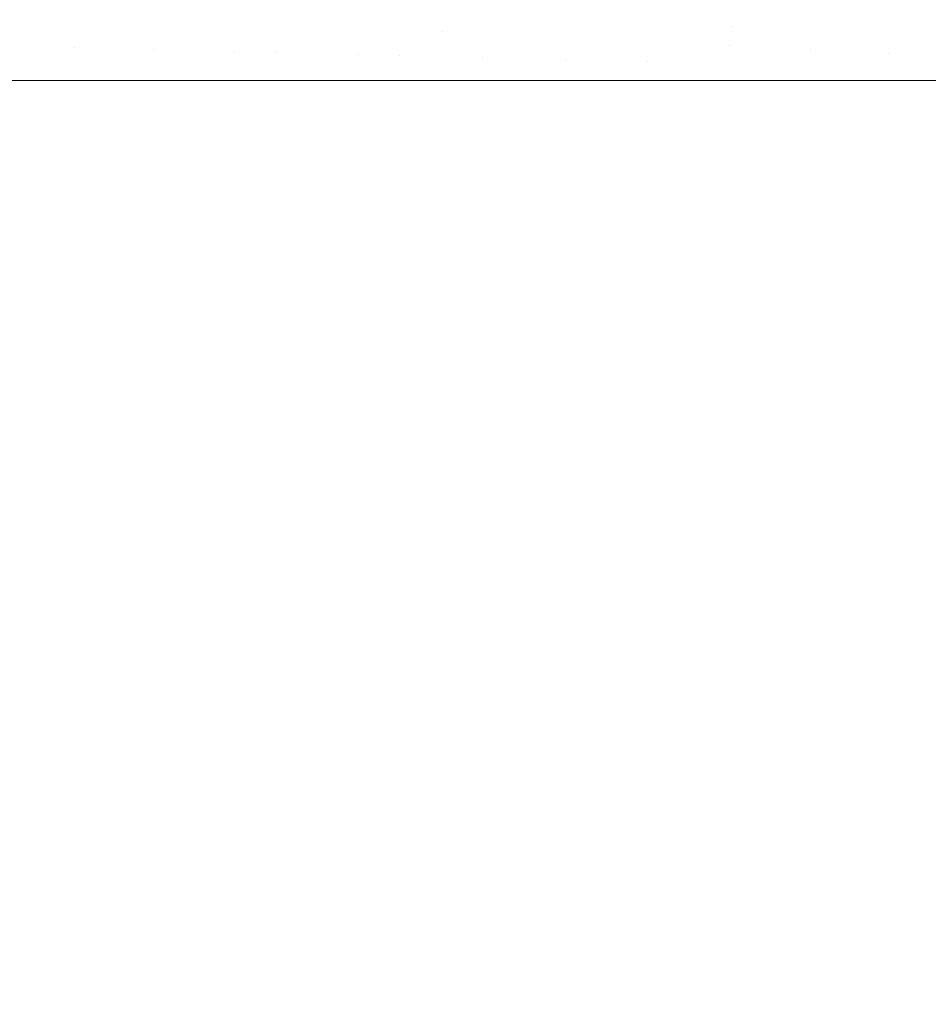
# Model space of a CAD drawing. Header units: centimetres. Extents: x -35.1 to 36.2, y 4.2 to 6.
# Tile 53 of 256: x -35.0528 to -34.9933, y 5.8396 to 5.9041. Entities that reach past the tile are written whole.
import ezdxf

# ---------------------------------------------------------------- set-up
doc = ezdxf.new("R2010")
doc.units = ezdxf.units.CM
doc.header["$LTSCALE"] = 2.54
doc.layers.add('Lucido design-1', color=7, linetype='Continuous')

# ---------------------------------------------------------------- blocks, each defined once
blk = doc.blocks.new('Gruppo-4-1')
at = {"color": 7, "linetype": 'Continuous', "lineweight": 9}
for points, invisible_edges in [([(-35.000738, 5.90432, -2312.327386), (-34.995602, 5.903805, -2312.32617), (-34.995141, 5.90582, -2312.32617), (-35.000213, 5.906613, -2312.327386)], 15), ([(-35.000213, 5.906613, -2313.116954), (-34.995141, 5.90582, -2313.11817), (-34.995602, 5.903805, -2313.11817), (-35.000738, 5.90432, -2313.116954)], 15), ([(-35.041235, 5.904084, -2312.343704), (-35.038574, 5.903956, -2312.34217), (-35.038353, 5.905976, -2312.34217), (-35.041007, 5.906172, -2312.343704)], 15), ([(-35.038476, 5.904959, -2313.10217), (-35.038574, 5.903956, -2313.10217), (-35.041235, 5.904084, -2313.100635), (-35.041007, 5.906172, -2313.100635)], 15), ([(-35.035683, 5.905779, -2312.340704), (-35.038353, 5.905976, -2312.34217), (-35.038574, 5.903956, -2312.34217), (-35.035896, 5.903826, -2312.340704)], 15), ([(-35.035896, 5.903826, -2312.340704), (-35.033205, 5.903696, -2312.339306), (-35.033, 5.905581, -2312.339306), (-35.035683, 5.905779, -2312.340704)], 15), ([(-35.011455, 5.903994, -2312.330429), (-35.011241, 5.905371, -2312.330429), (-35.016578, 5.905906, -2312.332282), (-35.016814, 5.904388, -2312.332282)], 15), ([(-35.016814, 5.904388, -2313.112058), (-35.016578, 5.905906, -2313.112058), (-35.011241, 5.905371, -2313.113911), (-35.011455, 5.903994, -2313.113911)], 15), ([(-34.995141, 5.90582, -2312.32617), (-34.995602, 5.903805, -2312.32617), (-34.990559, 5.903301, -2312.325141), (-34.99016, 5.905042, -2312.325141)], 15), ([(-34.99016, 5.905042, -2313.119198), (-34.990559, 5.903301, -2313.119198), (-34.995602, 5.903805, -2313.11817), (-34.995141, 5.90582, -2313.11817)], 15), ([(-35.030307, 5.905383, -2312.337975), (-35.033, 5.905581, -2312.339306), (-35.033205, 5.903696, -2312.339306), (-35.030505, 5.903566, -2312.337975)], 15), ([(-35.033114, 5.904632, -2313.105034), (-35.033, 5.905581, -2313.105034), (-35.030307, 5.905383, -2313.106365), (-35.030505, 5.903566, -2313.106365)], 15), ([(-35.030505, 5.903566, -2312.337975), (-35.027799, 5.903435, -2312.33671), (-35.027608, 5.905184, -2312.33671), (-35.030307, 5.905383, -2312.337975)], 15), ([(-35.030307, 5.905383, -2313.106365), (-35.027608, 5.905184, -2313.10763), (-35.027799, 5.903435, -2313.10763), (-35.030505, 5.903566, -2313.106365)], 15), ([(-35.024907, 5.904985, -2312.335509), (-35.027608, 5.905184, -2312.33671), (-35.027799, 5.903435, -2312.33671), (-35.02509, 5.903305, -2312.335509)], 15), ([(-35.02509, 5.903305, -2313.108831), (-35.027799, 5.903435, -2313.10763), (-35.027608, 5.905184, -2313.10763), (-35.024907, 5.904985, -2313.108831)], 15), ([(-35.006149, 5.903602, -2312.328801), (-35.005956, 5.904842, -2312.328801), (-35.011241, 5.905371, -2312.330429), (-35.011455, 5.903994, -2312.330429)], 15), ([(-35.011455, 5.903994, -2313.113911), (-35.011241, 5.905371, -2313.113911), (-35.005956, 5.904842, -2313.115539), (-35.006149, 5.903602, -2313.115539)], 15), ([(-35.051632, 5.904586, -2312.350543), (-35.05415, 5.904708, -2312.35243), (-35.054301, 5.902363, -2312.35243), (-35.051779, 5.902303, -2312.350543)], 15), ([(-35.051779, 5.902303, -2313.093797), (-35.054301, 5.902363, -2313.09191), (-35.05415, 5.904708, -2313.09191), (-35.051632, 5.904586, -2313.093797)], 15), ([(-35.051779, 5.902303, -2312.350543), (-35.049221, 5.902243, -2312.348727), (-35.049078, 5.904463, -2312.348727), (-35.051632, 5.904586, -2312.350543)], 15), ([(-35.051632, 5.904586, -2313.093797), (-35.049078, 5.904463, -2313.095613), (-35.049221, 5.902243, -2313.095613), (-35.051779, 5.902303, -2313.093797)], 15), ([(-35.046491, 5.904338, -2312.346983), (-35.049078, 5.904463, -2312.348727), (-35.049221, 5.902243, -2312.348727), (-35.04663, 5.902181, -2312.346983)], 15), ([(-35.04663, 5.902181, -2313.097357), (-35.049221, 5.902243, -2313.095613), (-35.049078, 5.904463, -2313.095613), (-35.046491, 5.904338, -2313.097357)], 15), ([(-35.035896, 5.903826, -2313.103636), (-35.038574, 5.903956, -2313.10217), (-35.038476, 5.904959, -2313.10217), (-35.035801, 5.904796, -2313.103636)], 15), ([(-35.035801, 5.904796, -2313.103636), (-35.033114, 5.904632, -2313.105034), (-35.033205, 5.903696, -2313.105034), (-35.035896, 5.903826, -2313.103636)], 15), ([(-35.030505, 5.903566, -2313.106365), (-35.033205, 5.903696, -2313.105034), (-35.033114, 5.904632, -2313.105034)], 11), ([(-35.02509, 5.903305, -2312.335509), (-35.022381, 5.903174, -2312.334372), (-35.022205, 5.904786, -2312.334372), (-35.024907, 5.904985, -2312.335509)], 15), ([(-35.024907, 5.904985, -2313.108831), (-35.022205, 5.904786, -2313.109968), (-35.022381, 5.903174, -2313.109968), (-35.02509, 5.903305, -2313.108831)], 15), ([(-35.022205, 5.904786, -2312.334372), (-35.022381, 5.903174, -2312.334372), (-35.016975, 5.902913, -2312.332282), (-35.016814, 5.904388, -2312.332282)], 15), ([(-35.016814, 5.904388, -2313.112058), (-35.016975, 5.902913, -2313.112058), (-35.022381, 5.903174, -2313.109968), (-35.022205, 5.904786, -2313.109968)], 15), ([(-35.001027, 5.902143, -2312.327386), (-35.000738, 5.90432, -2312.327386), (-35.005956, 5.904842, -2312.328801), (-35.006149, 5.903602, -2312.328801)], 15), ([(-35.006149, 5.903602, -2313.115539), (-35.005956, 5.904842, -2313.115539), (-35.000738, 5.90432, -2313.116954), (-35.001027, 5.902143, -2313.116954)], 15), ([(-35.04663, 5.902181, -2312.346983), (-35.04401, 5.902119, -2312.345308), (-35.043875, 5.904212, -2312.345308), (-35.046491, 5.904338, -2312.346983)], 15), ([(-35.046491, 5.904338, -2313.097357), (-35.043875, 5.904212, -2313.099031), (-35.04401, 5.902119, -2313.099031), (-35.04663, 5.902181, -2313.097357)], 15), ([(-35.041235, 5.904084, -2312.343704), (-35.043875, 5.904212, -2312.345308), (-35.04401, 5.902119, -2312.345308), (-35.041365, 5.902056, -2312.343704)], 15), ([(-35.041365, 5.902056, -2313.100635), (-35.04401, 5.902119, -2313.099031), (-35.043875, 5.904212, -2313.099031), (-35.041235, 5.904084, -2313.100635)], 15), ([(-35.041365, 5.902056, -2312.343704), (-35.0387, 5.901993, -2312.34217), (-35.038574, 5.903956, -2312.34217), (-35.041235, 5.904084, -2312.343704)], 15), ([(-35.041235, 5.904084, -2313.100635), (-35.038574, 5.903956, -2313.10217), (-35.0387, 5.901993, -2313.10217), (-35.041365, 5.902056, -2313.100635)], 15), ([(-35.035896, 5.903826, -2312.340704), (-35.038574, 5.903956, -2312.34217), (-35.0387, 5.901993, -2312.34217), (-35.036018, 5.901929, -2312.340704)], 15), ([(-35.036018, 5.901929, -2313.103636), (-35.0387, 5.901993, -2313.10217), (-35.038574, 5.903956, -2313.10217), (-35.035896, 5.903826, -2313.103636)], 15), ([(-35.036018, 5.901929, -2312.340704), (-35.033323, 5.901865, -2312.339306), (-35.033205, 5.903696, -2312.339306), (-35.035896, 5.903826, -2312.340704)], 15), ([(-35.035896, 5.903826, -2313.103636), (-35.033205, 5.903696, -2313.105034), (-35.033323, 5.901865, -2313.105034), (-35.036018, 5.901929, -2313.103636)], 15), ([(-35.016814, 5.904388, -2312.332282), (-35.016975, 5.902913, -2312.332282), (-35.011602, 5.902653, -2312.330429), (-35.011455, 5.903994, -2312.330429)], 15), ([(-35.011455, 5.903994, -2313.113911), (-35.011602, 5.902653, -2313.113911), (-35.016975, 5.902913, -2313.112058), (-35.016814, 5.904388, -2313.112058)], 15), ([(-35.011455, 5.903994, -2312.330429), (-35.011602, 5.902653, -2312.330429), (-35.00628, 5.902397, -2312.328801), (-35.006149, 5.903602, -2312.328801)], 15), ([(-35.006149, 5.903602, -2313.115539), (-35.00628, 5.902397, -2313.115539), (-35.011602, 5.902653, -2313.113911), (-35.011455, 5.903994, -2313.113911)], 15), ([(-35.001027, 5.902143, -2312.327386), (-34.995856, 5.901893, -2312.32617), (-34.995602, 5.903805, -2312.32617), (-35.000738, 5.90432, -2312.327386)], 15), ([(-35.000738, 5.90432, -2313.116954), (-34.995602, 5.903805, -2313.11817), (-34.995856, 5.901893, -2313.11817), (-35.001027, 5.902143, -2313.116954)], 15), ([(-34.990778, 5.901648, -2312.325141), (-34.990559, 5.903301, -2312.325141), (-34.995602, 5.903805, -2312.32617), (-34.995856, 5.901893, -2312.32617)], 15), ([(-34.995856, 5.901893, -2313.11817), (-34.995602, 5.903805, -2313.11817), (-34.990559, 5.903301, -2313.119198), (-34.990778, 5.901648, -2313.119198)], 15), ([(-35.030505, 5.903566, -2312.337975), (-35.033205, 5.903696, -2312.339306), (-35.033323, 5.901865, -2312.339306), (-35.030619, 5.901801, -2312.337975)], 15), ([(-35.030619, 5.901801, -2313.106365), (-35.033323, 5.901865, -2313.105034), (-35.033205, 5.903696, -2313.105034), (-35.030505, 5.903566, -2313.106365)], 15), ([(-35.030619, 5.901801, -2312.337975), (-35.027909, 5.901737, -2312.33671), (-35.027799, 5.903435, -2312.33671), (-35.030505, 5.903566, -2312.337975)], 15), ([(-35.030505, 5.903566, -2313.106365), (-35.027799, 5.903435, -2313.10763), (-35.027909, 5.901737, -2313.10763), (-35.030619, 5.901801, -2313.106365)], 15), ([(-35.02509, 5.903305, -2312.335509), (-35.027799, 5.903435, -2312.33671), (-35.027909, 5.901737, -2312.33671)], 11), ([(-35.027909, 5.901737, -2313.10763), (-35.027799, 5.903435, -2313.10763), (-35.02509, 5.903305, -2313.108831)], 11), ([(-35.02509, 5.903305, -2312.335509), (-35.027909, 5.901737, -2312.33671), (-35.022482, 5.901608, -2312.334372)], 11), ([(-35.022482, 5.901608, -2313.109968), (-35.027909, 5.901737, -2313.10763), (-35.02509, 5.903305, -2313.108831)], 11), ([(-35.022482, 5.901608, -2312.334372), (-35.022381, 5.903174, -2312.334372), (-35.02509, 5.903305, -2312.335509)], 11), ([(-35.02509, 5.903305, -2313.108831), (-35.022381, 5.903174, -2313.109968), (-35.022482, 5.901608, -2313.109968)], 11), ([(-35.017067, 5.901479, -2312.332282), (-35.016975, 5.902913, -2312.332282), (-35.022381, 5.903174, -2312.334372), (-35.022482, 5.901608, -2312.334372)], 15), ([(-35.022482, 5.901608, -2313.109968), (-35.022381, 5.903174, -2313.109968), (-35.016975, 5.902913, -2313.112058), (-35.017067, 5.901479, -2313.112058)], 15), ([(-35.006149, 5.903602, -2312.328801), (-35.00628, 5.902397, -2312.328801), (-35.001027, 5.902143, -2312.327386)], 11), ([(-35.001027, 5.902143, -2313.116954), (-35.00628, 5.902397, -2313.115539), (-35.006149, 5.903602, -2313.115539)], 11), ([(-35.011686, 5.901352, -2312.330429), (-35.011602, 5.902653, -2312.330429), (-35.016975, 5.902913, -2312.332282), (-35.017067, 5.901479, -2312.332282)], 15), ([(-35.017067, 5.901479, -2313.112058), (-35.016975, 5.902913, -2313.112058), (-35.011602, 5.902653, -2313.113911), (-35.011686, 5.901352, -2313.113911)], 15), ([(-35.009588, 5.900089, -2312.329757), (-35.011602, 5.902653, -2312.330429), (-35.011686, 5.901352, -2312.330429)], 11), ([(-35.011686, 5.901352, -2313.113911), (-35.011602, 5.902653, -2313.113911), (-35.009588, 5.900089, -2313.114583)], 11), ([(-35.00628, 5.902397, -2312.328801), (-35.011602, 5.902653, -2312.330429), (-35.009588, 5.900089, -2312.329757)], 11), ([(-35.009588, 5.900089, -2313.114583), (-35.011602, 5.902653, -2313.113911), (-35.00628, 5.902397, -2313.115539)], 11), ([(-35.051779, 5.902303, -2312.350543), (-35.054301, 5.902363, -2312.35243), (-35.05462, 5.900089, -2312.352638), (-35.051815, 5.900089, -2312.350559)], 11), ([(-35.050667, 5.900089, -2313.094631), (-35.05462, 5.900089, -2313.091702), (-35.054301, 5.902363, -2313.09191), (-35.051779, 5.902303, -2313.093797)], 14), ([(-35.051779, 5.902303, -2312.350543), (-35.051815, 5.900089, -2312.350559), (-35.050667, 5.900089, -2312.349709)], 9), ([(-35.049221, 5.902243, -2312.348727), (-35.051779, 5.902303, -2312.350543), (-35.050667, 5.900089, -2312.349709)], 11), ([(-35.051779, 5.902303, -2313.093797), (-35.049221, 5.902243, -2313.095613), (-35.050667, 5.900089, -2313.094631)], 11), ([(-35.050667, 5.900089, -2312.349709), (-35.049254, 5.900089, -2312.348746), (-35.049221, 5.902243, -2312.348727)], 10), ([(-35.046461, 5.900089, -2313.097497), (-35.050667, 5.900089, -2313.094631), (-35.049221, 5.902243, -2313.095613)], 10), ([(-35.04663, 5.902181, -2312.346983), (-35.049221, 5.902243, -2312.348727), (-35.049254, 5.900089, -2312.348746), (-35.046461, 5.900089, -2312.346843)], 11), ([(-35.049221, 5.902243, -2313.095613), (-35.04663, 5.902181, -2313.097357), (-35.046461, 5.900089, -2313.097497)], 11), ([(-35.04401, 5.902119, -2312.345308), (-35.04663, 5.902181, -2312.346983), (-35.046461, 5.900089, -2312.346843)], 11), ([(-35.046461, 5.900089, -2313.097497), (-35.04663, 5.902181, -2313.097357), (-35.04401, 5.902119, -2313.099031)], 11), ([(-35.046461, 5.900089, -2312.346843), (-35.044039, 5.900089, -2312.34533), (-35.04401, 5.902119, -2312.345308)], 10), ([(-35.04401, 5.902119, -2313.099031), (-35.044039, 5.900089, -2313.099009), (-35.046461, 5.900089, -2313.097497)], 9), ([(-35.04401, 5.902119, -2312.345308), (-35.044039, 5.900089, -2312.34533), (-35.041997, 5.900089, -2312.344055)], 9), ([(-35.041997, 5.900089, -2313.100285), (-35.044039, 5.900089, -2313.099009), (-35.04401, 5.902119, -2313.099031)], 10), ([(-35.041997, 5.900089, -2312.344055), (-35.041365, 5.902056, -2312.343704), (-35.04401, 5.902119, -2312.345308)], 11), ([(-35.04401, 5.902119, -2313.099031), (-35.041365, 5.902056, -2313.100635), (-35.041997, 5.900089, -2313.100285)], 11), ([(-35.041997, 5.900089, -2312.344055), (-35.038728, 5.900089, -2312.342192), (-35.0387, 5.901993, -2312.34217), (-35.041365, 5.902056, -2312.343704)], 14), ([(-35.041365, 5.902056, -2313.100635), (-35.0387, 5.901993, -2313.10217), (-35.037094, 5.900089, -2313.103079), (-35.041997, 5.900089, -2313.100285)], 11), ([(-35.0387, 5.901993, -2312.34217), (-35.038728, 5.900089, -2312.342192), (-35.037094, 5.900089, -2312.341261)], 9), ([(-35.037094, 5.900089, -2312.341261), (-35.036018, 5.901929, -2312.340704), (-35.0387, 5.901993, -2312.34217)], 11), ([(-35.037094, 5.900089, -2313.103079), (-35.0387, 5.901993, -2313.10217), (-35.036018, 5.901929, -2313.103636)], 11), ([(-35.037094, 5.900089, -2312.341261), (-35.036049, 5.900089, -2312.340721), (-35.036018, 5.901929, -2312.340704)], 10), ([(-35.036018, 5.901929, -2313.103636), (-35.033323, 5.901865, -2313.105034), (-35.032102, 5.900089, -2313.105662), (-35.037094, 5.900089, -2313.103079)], 11), ([(-35.036049, 5.900089, -2312.340721), (-35.033352, 5.900089, -2312.339325), (-35.033323, 5.901865, -2312.339306), (-35.036018, 5.901929, -2312.340704)], 14), ([(-35.009588, 5.900089, -2312.329757), (-35.006371, 5.900089, -2312.328832), (-35.00628, 5.902397, -2312.328801)], 10), ([(-35.00628, 5.902397, -2313.115539), (-35.006371, 5.900089, -2313.115508), (-35.009588, 5.900089, -2313.114583)], 9), ([(-35.00628, 5.902397, -2312.328801), (-35.006371, 5.900089, -2312.328832), (-35.003375, 5.900089, -2312.32797)], 9), ([(-35.003375, 5.900089, -2313.116369), (-35.006371, 5.900089, -2313.115508), (-35.00628, 5.902397, -2313.115539)], 10), ([(-35.003375, 5.900089, -2312.32797), (-35.001027, 5.902143, -2312.327386), (-35.00628, 5.902397, -2312.328801)], 11), ([(-35.00628, 5.902397, -2313.115539), (-35.001027, 5.902143, -2313.116954), (-35.003375, 5.900089, -2313.116369)], 11), ([(-35.003375, 5.900089, -2312.32797), (-35.001109, 5.900089, -2312.327415), (-35.001027, 5.902143, -2312.327386)], 10), ([(-35.001027, 5.902143, -2313.116954), (-35.001109, 5.900089, -2313.116925), (-35.003375, 5.900089, -2313.116369)], 9), ([(-35.001027, 5.902143, -2312.327386), (-35.001109, 5.900089, -2312.327415), (-34.99696, 5.900089, -2312.326397)], 9), ([(-34.99696, 5.900089, -2313.117943), (-35.001109, 5.900089, -2313.116925), (-35.001027, 5.902143, -2313.116954)], 10), ([(-34.99696, 5.900089, -2312.326397), (-34.995856, 5.901893, -2312.32617), (-35.001027, 5.902143, -2312.327386)], 11), ([(-35.001027, 5.902143, -2313.116954), (-34.995856, 5.901893, -2313.11817), (-34.99696, 5.900089, -2313.117943)], 11), ([(-34.99696, 5.900089, -2312.326397), (-34.99593, 5.900089, -2312.326187), (-34.995856, 5.901893, -2312.32617)], 10), ([(-34.990778, 5.901648, -2313.119198), (-34.990844, 5.900089, -2313.11919), (-34.99696, 5.900089, -2313.117943), (-34.995856, 5.901893, -2313.11817)], 13), ([(-34.995856, 5.901893, -2312.32617), (-34.99593, 5.900089, -2312.326187), (-34.990844, 5.900089, -2312.32515), (-34.990778, 5.901648, -2312.325141)], 13), ([(-35.033323, 5.901865, -2312.339306), (-35.033352, 5.900089, -2312.339325), (-35.032102, 5.900089, -2312.338678)], 9), ([(-35.030619, 5.901801, -2312.337975), (-35.033323, 5.901865, -2312.339306), (-35.032102, 5.900089, -2312.338678)], 11), ([(-35.032102, 5.900089, -2313.105662), (-35.033323, 5.901865, -2313.105034), (-35.030619, 5.901801, -2313.106365)], 11), ([(-35.032102, 5.900089, -2312.338678), (-35.030646, 5.900089, -2312.337996), (-35.030619, 5.901801, -2312.337975)], 10), ([(-35.030619, 5.901801, -2313.106365), (-35.027909, 5.901737, -2313.10763), (-35.026847, 5.900089, -2313.108123), (-35.032102, 5.900089, -2313.105662)], 11), ([(-35.030646, 5.900089, -2312.337996), (-35.027936, 5.900089, -2312.336727), (-35.027909, 5.901737, -2312.33671), (-35.030619, 5.901801, -2312.337975)], 14), ([(-35.027909, 5.901737, -2312.33671), (-35.027936, 5.900089, -2312.336727), (-35.026847, 5.900089, -2312.336217)], 9), ([(-35.022482, 5.901608, -2312.334372), (-35.027909, 5.901737, -2312.33671), (-35.026847, 5.900089, -2312.336217)], 11), ([(-35.026847, 5.900089, -2313.108123), (-35.027909, 5.901737, -2313.10763), (-35.022482, 5.901608, -2313.109968)], 11), ([(-35.026847, 5.900089, -2312.336217), (-35.022506, 5.900089, -2312.33439), (-35.022482, 5.901608, -2312.334372)], 10), ([(-35.022482, 5.901608, -2313.109968), (-35.021337, 5.900089, -2313.110442), (-35.026847, 5.900089, -2313.108123)], 9), ([(-35.022482, 5.901608, -2312.334372), (-35.022506, 5.900089, -2312.33439), (-35.021337, 5.900089, -2312.333898)], 9), ([(-35.017067, 5.901479, -2312.332282), (-35.022482, 5.901608, -2312.334372), (-35.021337, 5.900089, -2312.333898)], 11), ([(-35.021337, 5.900089, -2313.110442), (-35.022482, 5.901608, -2313.109968), (-35.017067, 5.901479, -2313.112058)], 11), ([(-35.021337, 5.900089, -2312.333898), (-35.017088, 5.900089, -2312.332304), (-35.017067, 5.901479, -2312.332282)], 10), ([(-35.017067, 5.901479, -2313.112058), (-35.015581, 5.900089, -2313.112601), (-35.021337, 5.900089, -2313.110442)], 9), ([(-35.017067, 5.901479, -2312.332282), (-35.017088, 5.900089, -2312.332304), (-35.015581, 5.900089, -2312.331739)], 9), ([(-35.011686, 5.901352, -2312.330429), (-35.017067, 5.901479, -2312.332282), (-35.015581, 5.900089, -2312.331739)], 11), ([(-35.015581, 5.900089, -2313.112601), (-35.017067, 5.901479, -2313.112058), (-35.011686, 5.901352, -2313.113911)], 11), ([(-35.015581, 5.900089, -2312.331739), (-35.011703, 5.900089, -2312.330456), (-35.011686, 5.901352, -2312.330429)], 10), ([(-35.011686, 5.901352, -2313.113911), (-35.011703, 5.900089, -2313.113884), (-35.015581, 5.900089, -2313.112601)], 9), ([(-35.011686, 5.901352, -2312.330429), (-35.011703, 5.900089, -2312.330456), (-35.009588, 5.900089, -2312.329757)], 9), ([(-35.009588, 5.900089, -2313.114583), (-35.011703, 5.900089, -2313.113884), (-35.011686, 5.901352, -2313.113911)], 10), ([(-35.051815, 5.900089, -2312.350559), (-35.05462, 5.900089, -2312.352638), (-35.05462, 4.300089, -2312.352638), (-35.051815, 4.300089, -2312.350559)], 10), ([(-35.05462, 5.900089, -2313.091702), (-35.050667, 5.900089, -2313.094631), (-35.050667, 4.300089, -2313.094631), (-35.054345, 4.300089, -2313.091905)], 10), ([(-35.051815, 4.300089, -2312.350559), (-35.050667, 4.300089, -2312.349709), (-35.050667, 5.900089, -2312.349709), (-35.051815, 5.900089, -2312.350559)], 10), ([(-35.049254, 5.900089, -2312.348746), (-35.050667, 5.900089, -2312.349709), (-35.050667, 4.300089, -2312.349709), (-35.049254, 4.300089, -2312.348746)], 10), ([(-35.050667, 5.900089, -2313.094631), (-35.046461, 5.900089, -2313.097497), (-35.046461, 4.300089, -2313.097497), (-35.049254, 4.300089, -2313.095594)], 10), ([(-35.049254, 4.300089, -2313.095594), (-35.050667, 4.300089, -2313.094631), (-35.050667, 5.900089, -2313.094631)], 10), ([(-35.049254, 4.300089, -2312.348746), (-35.046461, 4.300089, -2312.346843), (-35.046461, 5.900089, -2312.346843), (-35.049254, 5.900089, -2312.348746)], 10), ([(-35.044039, 5.900089, -2312.34533), (-35.046461, 5.900089, -2312.346843), (-35.046461, 4.300089, -2312.346843), (-35.044039, 4.300089, -2312.34533)], 10), ([(-35.044039, 4.300089, -2313.099009), (-35.046461, 4.300089, -2313.097497), (-35.046461, 5.900089, -2313.097497), (-35.044039, 5.900089, -2313.099009)], 10), ([(-35.044039, 4.300089, -2312.34533), (-35.041997, 4.300089, -2312.344055), (-35.041997, 5.900089, -2312.344055), (-35.044039, 5.900089, -2312.34533)], 10), ([(-35.044039, 5.900089, -2313.099009), (-35.041997, 5.900089, -2313.100285), (-35.041997, 4.300089, -2313.100285), (-35.044039, 4.300089, -2313.099009)], 10), ([(-35.038728, 5.900089, -2312.342192), (-35.041997, 5.900089, -2312.344055), (-35.041997, 4.300089, -2312.344055), (-35.038728, 4.300089, -2312.342192)], 10), ([(-35.041997, 5.900089, -2313.100285), (-35.037094, 5.900089, -2313.103079), (-35.037094, 4.300089, -2313.103079), (-35.041401, 4.300089, -2313.100625)], 10), ([(-35.041401, 4.300089, -2313.100625), (-35.041997, 4.300089, -2313.100285), (-35.041997, 5.900089, -2313.100285)], 10), ([(-35.038728, 4.300089, -2312.342192), (-35.037094, 4.300089, -2312.341261), (-35.037094, 5.900089, -2312.341261), (-35.038728, 5.900089, -2312.342192)], 10), ([(-35.036049, 5.900089, -2312.340721), (-35.037094, 5.900089, -2312.341261), (-35.037094, 4.300089, -2312.341261), (-35.036049, 4.300089, -2312.340721)], 10), ([(-35.037094, 5.900089, -2313.103079), (-35.032102, 5.900089, -2313.105662), (-35.032102, 4.300089, -2313.105662), (-35.036049, 4.300089, -2313.103619)], 10), ([(-35.036049, 4.300089, -2313.103619), (-35.037094, 4.300089, -2313.103079), (-35.037094, 5.900089, -2313.103079)], 10), ([(-35.033352, 5.900089, -2312.339325), (-35.036049, 5.900089, -2312.340721), (-35.036049, 4.300089, -2312.340721), (-35.033352, 4.300089, -2312.339325)], 10), ([(-35.033352, 4.300089, -2312.339325), (-35.032102, 4.300089, -2312.338678), (-35.032102, 5.900089, -2312.338678), (-35.033352, 5.900089, -2312.339325)], 10), ([(-35.030646, 5.900089, -2312.337996), (-35.032102, 5.900089, -2312.338678), (-35.032102, 4.300089, -2312.338678), (-35.030646, 4.300089, -2312.337996)], 10), ([(-35.032102, 5.900089, -2313.105662), (-35.026847, 5.900089, -2313.108123), (-35.026847, 4.300089, -2313.108123), (-35.030646, 4.300089, -2313.106344)], 10), ([(-35.030646, 4.300089, -2313.106344), (-35.032102, 4.300089, -2313.105662), (-35.032102, 5.900089, -2313.105662)], 10), ([(-35.030646, 4.300089, -2312.337996), (-35.027936, 4.300089, -2312.336727), (-35.027936, 5.900089, -2312.336727), (-35.030646, 5.900089, -2312.337996)], 10), ([(-35.027936, 4.300089, -2312.336727), (-35.026847, 4.300089, -2312.336217), (-35.026847, 5.900089, -2312.336217), (-35.027936, 5.900089, -2312.336727)], 10), ([(-35.022506, 5.900089, -2312.33439), (-35.026847, 5.900089, -2312.336217), (-35.026847, 4.300089, -2312.336217), (-35.022506, 4.300089, -2312.33439)], 10), ([(-35.026847, 5.900089, -2313.108123), (-35.021337, 5.900089, -2313.110442), (-35.021337, 4.300089, -2313.110442), (-35.022506, 4.300089, -2313.10995)], 10), ([(-35.022506, 4.300089, -2313.10995), (-35.026847, 4.300089, -2313.108123), (-35.026847, 5.900089, -2313.108123)], 10), ([(-35.022506, 4.300089, -2312.33439), (-35.021337, 4.300089, -2312.333898), (-35.021337, 5.900089, -2312.333898), (-35.022506, 5.900089, -2312.33439)], 10), ([(-35.017088, 5.900089, -2312.332304), (-35.021337, 5.900089, -2312.333898), (-35.021337, 4.300089, -2312.333898), (-35.017088, 4.300089, -2312.332304)], 10), ([(-35.021337, 4.300089, -2313.110442), (-35.021337, 5.900089, -2313.110442), (-35.015581, 5.900089, -2313.112601), (-35.015581, 4.300089, -2313.112601)], 5), ([(-35.017088, 4.300089, -2312.332304), (-35.015581, 4.300089, -2312.331739), (-35.015581, 5.900089, -2312.331739), (-35.017088, 5.900089, -2312.332304)], 10), ([(-35.011703, 5.900089, -2312.330456), (-35.015581, 5.900089, -2312.331739), (-35.015581, 4.300089, -2312.331739), (-35.011703, 4.300089, -2312.330456)], 10), ([(-35.011703, 4.300089, -2313.113884), (-35.015581, 4.300089, -2313.112601), (-35.015581, 5.900089, -2313.112601), (-35.011703, 5.900089, -2313.113884)], 10), ([(-35.011703, 4.300089, -2312.330456), (-35.009588, 4.300089, -2312.329757), (-35.009588, 5.900089, -2312.329757), (-35.011703, 5.900089, -2312.330456)], 10), ([(-35.011703, 5.900089, -2313.113884), (-35.009588, 5.900089, -2313.114583), (-35.009588, 4.300089, -2313.114583), (-35.011703, 4.300089, -2313.113884)], 10), ([(-35.006371, 5.900089, -2312.328832), (-35.009588, 5.900089, -2312.329757), (-35.009588, 4.300089, -2312.329757), (-35.006371, 4.300089, -2312.328832)], 10), ([(-35.006371, 4.300089, -2313.115508), (-35.009588, 4.300089, -2313.114583), (-35.009588, 5.900089, -2313.114583), (-35.006371, 5.900089, -2313.115508)], 10), ([(-35.006371, 4.300089, -2312.328832), (-35.003375, 4.300089, -2312.32797), (-35.003375, 5.900089, -2312.32797), (-35.006371, 5.900089, -2312.328832)], 10), ([(-35.006371, 5.900089, -2313.115508), (-35.003375, 5.900089, -2313.116369), (-35.003375, 4.300089, -2313.116369), (-35.006371, 4.300089, -2313.115508)], 10), ([(-35.001109, 5.900089, -2312.327415), (-35.003375, 5.900089, -2312.32797), (-35.003375, 4.300089, -2312.32797), (-35.001109, 4.300089, -2312.327415)], 10), ([(-35.001109, 4.300089, -2313.116925), (-35.003375, 4.300089, -2313.116369), (-35.003375, 5.900089, -2313.116369), (-35.001109, 5.900089, -2313.116925)], 10), ([(-35.001109, 4.300089, -2312.327415), (-34.99696, 4.300089, -2312.326397), (-34.99696, 5.900089, -2312.326397), (-35.001109, 5.900089, -2312.327415)], 10), ([(-35.001109, 5.900089, -2313.116925), (-34.99696, 5.900089, -2313.117943), (-34.99696, 4.300089, -2313.117943), (-35.001109, 4.300089, -2313.116925)], 10), ([(-34.99593, 5.900089, -2312.326187), (-34.99696, 5.900089, -2312.326397), (-34.99696, 4.300089, -2312.326397), (-34.99593, 4.300089, -2312.326187)], 10), ([(-34.990844, 4.300089, -2313.11919), (-34.99696, 4.300089, -2313.117943), (-34.99696, 5.900089, -2313.117943), (-34.990844, 5.900089, -2313.11919)], 10), ([(-34.990844, 5.900089, -2312.32515), (-34.99593, 5.900089, -2312.326187), (-34.99593, 4.300089, -2312.326187), (-34.990844, 4.300089, -2312.32515)], 10)]:
    blk.add_3dface(points, dxfattribs=dict(at, invisible_edges=invisible_edges))

msp = doc.modelspace()

# ---------------------------------------------------------------- block references
at = {"layer": 'Lucido design-1', "color": 7}
msp.add_blockref('Gruppo-4-1', (0, 0), dxfattribs=at)

doc.saveas('drawing.dxf')
